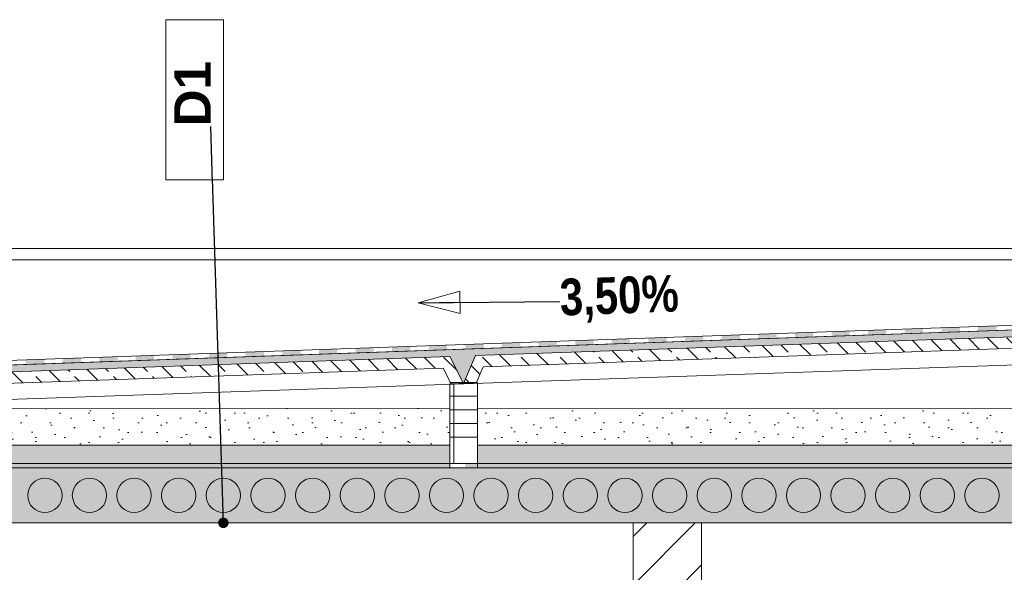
# Model space of a CAD drawing. Header units: centimetres. Extents: x 5703 to 19022, y -2164 to 612.
# Tile 47 of 49: x 17851 to 18282, y -413 to -171. Entities that reach past the tile are written whole.
import ezdxf

# ---------------------------------------------------------------- set-up
doc = ezdxf.new("R2010")
doc.units = ezdxf.units.CM
doc.header["$MEASUREMENT"] = 0
doc.set_wipeout_variables(frame=1)
for name, color, linetype in [('499-Wymiary i opisy', 7, 'Continuous'), ('810-Ogólne', 7, 'Continuous'), ('830-Teksty Etykiety', 7, 'Continuous'), ('____PRZEKRÓJ_KRESKI', 7, 'Continuous'), ('MF_AREA_BLOCK', 7, 'Continuous'), ('MF_KRESKOWANIE', 7, 'Continuous'), ('MF_OKNA', 7, 'Continuous'), ('MF_SCIANY_KONSTR', 7, 'Continuous'), ('MF_WIDOK', 7, 'Continuous'), ('MF_WYM_DUŻE', 7, 'Continuous')]:
    doc.layers.add(name, color=color, linetype=linetype)
doc.styles.add('GENERATED_STYLE_3', font='arial.ttf')
doc.styles.add('GENERATED_STYLE_5', font='arialbd.ttf')
doc.styles.add('GENERATED_STYLE_9', font='ARIALNB.TTF')
doc.dimstyles.new('GENERATED_STYLE__1', dxfattribs={"dimtxt": 12, "dimasz": 6.08, "dimexe": 0.18, "dimexo": 0.0625, "dimgap": 0.09, "dimtad": 1, "dimdec": 0, "dimzin": 0, "dimdsep": 46, "dimtxsty": 'GENERATED_STYLE_3', "dimblk": 'ARROWHEAD_2', "dimblk1": 'ARROWHEAD_2', "dimblk2": 'ARROWHEAD_2', "dimcen": 0.09, "dimse1": 1, "dimse2": 1, "dimclrd": 7, "dimclre": 7, "dimclrt": 7, "dimadec": 0, "dimazin": 0, "dimtfac": 1, "dimtdec": 4, "dimtmove": 0, "dimatfit": 3, "dimfxl": 1, "dimtolj": 1, "dimtzin": 0, "dimarcsym": 0})
doc.dimstyles.new('GENERATED_STYLE__4', dxfattribs={"dimtxt": 0.18, "dimasz": 9.12, "dimexe": 0.18, "dimexo": 0.0625, "dimgap": 0.09, "dimtad": 0, "dimtih": 1, "dimtoh": 1, "dimdec": 4, "dimzin": 0, "dimdsep": 46, "dimcen": 0.09, "dimadec": 0, "dimazin": 0, "dimtfac": 1, "dimtdec": 4, "dimtmove": 0, "dimatfit": 3, "dimldrblk": 'ARROWHEAD_11', "dimfxl": 1, "dimtolj": 1, "dimtzin": 0, "dimarcsym": 0})
doc.dimstyles.new('GENERATED_STYLE__5', dxfattribs={"dimtxt": 0.18, "dimasz": 18.24, "dimexe": 0.18, "dimexo": 0.0625, "dimgap": 0.09, "dimtad": 0, "dimtih": 1, "dimtoh": 1, "dimdec": 4, "dimzin": 0, "dimdsep": 46, "dimcen": 0.09, "dimadec": 0, "dimazin": 0, "dimtfac": 1, "dimtdec": 4, "dimtmove": 0, "dimatfit": 3, "dimldrblk": 'ARROWHEAD_4', "dimfxl": 1, "dimtolj": 1, "dimtzin": 0, "dimarcsym": 0})
pattern_1 = [(45, (-4821233.928, -1041.357), (-6.36396103, 6.36396103), [0, -6, 0, -9]), (110, (-4821213.928, -1041.357), (8.457233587, 3.07818129), [0, -4.4, 0, -7.6])]
pattern_2 = [(315, (-4821233.928, -1061.357), (8.485281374, 8.485281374), []), (315, (-4821229.686, -1057.115), (8.485281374, 8.485281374), [9, -3])]
pattern_3 = [(90, (-4821233.9283, -1061.3574), (-5.1961524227, 0), [3, -6]), (90, (-4821236.5264, -1056.8574), (-5.1961524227, 0), [3, -6]), (150, (-4821233.9283, -1058.3574), (2.5980762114, 4.5), [3, -6]), (150, (-4821239.1245, -1058.3574), (2.5980762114, 4.5), [3, -6]), (210, (-4821233.9283, -1061.3574), (-2.5980762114, 4.5), [3, -6]), (210, (-4821239.1245, -1061.3574), (-2.5980762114, 4.5), [3, -6])]

# ---------------------------------------------------------------- blocks, each defined once
blk = doc.blocks.new('*D14', base_point=(-4821233.93, -1061.36))
at = {"layer": 'MF_WYM_DUŻE', "color": 7, "linetype": 'Continuous', "lineweight": 15, "transparency": 16777216}
for p, q in [((18875.69, -273.67), (18867.69, -269.05)), ((18867.69, -1106.05), (18875.69, -1110.67))]:
    blk.add_line(p, q, dxfattribs=at)
at = {"layer": 'MF_WYM_DUŻE', "color": 7, "linetype": 'Continuous', "lineweight": 13, "transparency": 16777216}
for p, q in [((18871.69, -271.36), (18871.69, -267.45)), ((18877.69, -271.36), (18865.69, -271.36)), ((18871.69, -1108.36), (18871.69, -271.36)), ((18877.69, -1108.36), (18865.69, -1108.36)), ((18871.69, -1112.27), (18871.69, -1108.36))]:
    blk.add_line(p, q, dxfattribs=at)
at = {"layer": 'MF_WYM_DUŻE', "color": 7, "lineweight": 13, "transparency": 16777216, "insert": (18869.29, -703.52), "char_height": 12, "attachment_point": 7, "rotation": 90, "style": 'GENERATED_STYLE_3'}
blk.add_mtext('\\A1;{\\pql;\\fArial|b0|i0|c238|p38;837}', dxfattribs=at)
blk = doc.blocks.new('ARROWHEAD_2')
at = {"color": 0, "linetype": 'Continuous', "lineweight": 0}
for p, q in [((0, 0), (-1, 0)), ((-0.378, -0.655), (0.378, 0.655))]:
    blk.add_line(p, q, dxfattribs=at)
blk = doc.blocks.new('*D20', base_point=(-4821233.93, -1061.36))
at = {"layer": 'MF_WYM_DUŻE', "color": 7, "linetype": 'Continuous', "lineweight": 15, "transparency": 16777216}
for p, q in [((18855.67, -273.67), (18847.67, -269.05)), ((18847.67, -419.05), (18855.67, -423.67))]:
    blk.add_line(p, q, dxfattribs=at)
at = {"layer": 'MF_WYM_DUŻE', "color": 7, "linetype": 'Continuous', "lineweight": 13, "transparency": 16777216}
for p, q in [((18851.67, -271.36), (18851.67, -267.45)), ((18857.67, -271.36), (18845.67, -271.36)), ((18851.67, -421.36), (18851.67, -271.36)), ((18857.67, -421.36), (18845.67, -421.36))]:
    blk.add_line(p, q, dxfattribs=at)
at = {"layer": 'MF_WYM_DUŻE', "color": 7, "lineweight": 13, "transparency": 16777216, "insert": (18849.27, -360.02), "char_height": 12, "attachment_point": 7, "rotation": 90, "style": 'GENERATED_STYLE_3'}
blk.add_mtext('\\A1;{\\pql;\\fArial|b0|i0|c238|p38;150}', dxfattribs=at)
blk = doc.blocks.new('*X27', base_point=(-4821233.93, -1061.36))
at = {"layer": '810-Ogólne', "linetype": 'Continuous', "lineweight": 0, "true_color": 0x000000}
for points in [[(17854.1, -367.36), (17862.1, -367.36), (17862.1, -365.36), (17854.1, -365.36)], [(17870.1, -367.36), (17878.1, -367.36), (17878.1, -365.36), (17870.1, -365.36)], [(17886.1, -367.36), (17894.1, -367.36), (17894.1, -365.36), (17886.1, -365.36)], [(17902.1, -367.36), (17910.1, -367.36), (17910.1, -365.36), (17902.1, -365.36)], [(17918.1, -367.36), (17926.1, -367.36), (17926.1, -365.36), (17918.1, -365.36)], [(17934.1, -367.36), (17942.1, -367.36), (17942.1, -365.36), (17934.1, -365.36)], [(17950.1, -367.36), (17958.1, -367.36), (17958.1, -365.36), (17950.1, -365.36)], [(17966.1, -367.36), (17974.1, -367.36), (17974.1, -365.36), (17966.1, -365.36)], [(17982.1, -367.36), (17990.1, -367.36), (17990.1, -365.36), (17982.1, -365.36)], [(17998.1, -367.36), (18006.1, -367.36), (18006.1, -365.36), (17998.1, -365.36)], [(18014.1, -367.36), (18022.1, -367.36), (18022.1, -365.36), (18014.1, -365.36)], [(18030.1, -367.36), (18038.1, -367.36), (18038.1, -365.36), (18030.1, -365.36)], [(18046.1, -367.36), (18054.1, -367.36), (18054.1, -365.36), (18046.1, -365.36)], [(18062.1, -367.36), (18070.1, -367.36), (18070.1, -365.36), (18062.1, -365.36)], [(18078.1, -367.36), (18086.1, -367.36), (18086.1, -365.36), (18078.1, -365.36)], [(18094.1, -367.36), (18102.1, -367.36), (18102.1, -365.36), (18094.1, -365.36)], [(18110.1, -367.36), (18118.1, -367.36), (18118.1, -365.36), (18110.1, -365.36)], [(18126.1, -367.36), (18134.1, -367.36), (18134.1, -365.36), (18126.1, -365.36)], [(18142.1, -367.36), (18150.1, -367.36), (18150.1, -365.36), (18142.1, -365.36)], [(18158.1, -367.36), (18166.1, -367.36), (18166.1, -365.36), (18158.1, -365.36)], [(18174.1, -367.36), (18182.1, -367.36), (18182.1, -365.36), (18174.1, -365.36)], [(18190.1, -367.36), (18198.1, -367.36), (18198.1, -365.36), (18190.1, -365.36)], [(18206.1, -367.36), (18214.1, -367.36), (18214.1, -365.36), (18206.1, -365.36)], [(18222.1, -367.36), (18230.1, -367.36), (18230.1, -365.36), (18222.1, -365.36)], [(18238.1, -367.36), (18246.1, -367.36), (18246.1, -365.36), (18238.1, -365.36)], [(18254.1, -367.36), (18262.1, -367.36), (18262.1, -365.36), (18254.1, -365.36)], [(18270.1, -367.36), (18278.1, -367.36), (18278.1, -365.36), (18270.1, -365.36)]]:
    blk.add_hatch(color=18, dxfattribs=at).paths.add_polyline_path(points)
blk = doc.blocks.new('*X29', base_point=(-4821233.93, -1061.36))
at = {"layer": '810-Ogólne', "linetype": 'Continuous', "lineweight": 0, "true_color": 0x000000}
for points in [[(18278.1, -305.25), (18270.1, -305.53), (18270.1, -307.53), (18278.1, -307.25)], [(18150.1, -309.73), (18142.1, -310.01), (18142.1, -312.01), (18150.1, -311.73)], [(18166.1, -309.17), (18158.1, -309.45), (18158.1, -311.45), (18166.1, -311.17)], [(18182.1, -308.61), (18174.1, -308.89), (18174.1, -310.89), (18182.1, -310.61)], [(18190.1, -308.37), (18198.1, -308.37), (18198.1, -308.05), (18190.1, -308.33)], [(18198.1, -308.37), (18190.1, -308.37), (18190.1, -310.33), (18198.1, -310.05)], [(18206.1, -308.37), (18214.1, -308.37), (18214.1, -307.49), (18206.1, -307.77)], [(18214.1, -308.37), (18206.1, -308.37), (18206.1, -309.77), (18214.1, -309.49)], [(18222.1, -308.37), (18230.1, -308.37), (18230.1, -306.93), (18222.1, -307.21)], [(18230.1, -308.37), (18222.1, -308.37), (18222.1, -309.21), (18230.1, -308.93)], [(18238.1, -308.37), (18246.1, -308.37), (18246.1, -306.37), (18238.1, -306.65)], [(18246.1, -308.37), (18238.1, -308.37), (18238.1, -308.65), (18246.1, -308.37)], [(18262.1, -305.81), (18254.1, -306.09), (18254.1, -308.09), (18262.1, -307.81)], [(18038.1, -313.65), (18030.1, -313.93), (18030.1, -315.93), (18038.1, -315.65)], [(18054.1, -313.09), (18046.1, -313.37), (18046.1, -315.37), (18054.1, -315.09)], [(18070.1, -312.53), (18062.1, -312.81), (18062.1, -314.81), (18070.1, -314.53)], [(18086.1, -311.97), (18078.1, -312.25), (18078.1, -314.25), (18086.1, -313.97)], [(18102.1, -311.41), (18094.1, -311.69), (18094.1, -313.69), (18102.1, -313.41)], [(18118.1, -310.85), (18110.1, -311.13), (18110.1, -313.13), (18118.1, -312.85)], [(18134.1, -310.29), (18126.1, -310.57), (18126.1, -312.57), (18134.1, -312.29)], [(17910.1, -318.13), (17902.1, -318.41), (17902.1, -320.41), (17910.1, -320.13)], [(17926.1, -317.57), (17918.1, -317.85), (17918.1, -319.85), (17926.1, -319.57)], [(17942.1, -317.01), (17934.1, -317.29), (17934.1, -319.29), (17942.1, -319.01)], [(17958.1, -316.45), (17950.1, -316.73), (17950.1, -318.73), (17958.1, -318.45)], [(17966.1, -316.38), (17974.1, -316.38), (17974.1, -315.89), (17966.1, -316.17)], [(17974.1, -316.38), (17966.1, -316.38), (17966.1, -318.17), (17974.1, -317.89)], [(17982.1, -316.38), (17990.1, -316.38), (17990.1, -315.33), (17982.1, -315.61)], [(17990.1, -316.38), (17982.1, -316.38), (17982.1, -317.61), (17990.1, -317.33)], [(17998.1, -316.38), (18006.1, -316.38), (18006.1, -314.77), (17998.1, -315.05)], [(18006.1, -316.38), (17998.1, -316.38), (17998.1, -317.05), (18006.1, -316.77)], [(18014.1, -314.49), (18014.1, -316.38), (18017.42, -316.38), (18022.1, -316.21), (18022.1, -314.21)], [(18014.1, -316.49), (18017.42, -316.38), (18014.1, -316.38)], [(17862.1, -319.81), (17854.1, -320.09), (17854.1, -322.09), (17862.1, -321.81)], [(17878.1, -319.25), (17870.1, -319.53), (17870.1, -321.53), (17878.1, -321.25)], [(17894.1, -318.69), (17886.1, -318.97), (17886.1, -320.97), (17894.1, -320.69)]]:
    blk.add_hatch(color=18, dxfattribs=at).paths.add_polyline_path(points)
blk = doc.blocks.new('*D102', base_point=(-4821233.93, -1061.36))
at = {"layer": 'MF_WYM_DUŻE', "color": 7, "linetype": 'Continuous', "lineweight": 13, "transparency": 16777216}
for p, q in [((18544.08, -391.36), (18532.08, -391.36)), ((18538.08, -711.36), (18538.08, -391.36)), ((18544.08, -711.36), (18532.08, -711.36))]:
    blk.add_line(p, q, dxfattribs=at)
at = {"layer": 'MF_WYM_DUŻE', "color": 7, "linetype": 'Continuous', "lineweight": 15, "transparency": 16777216}
for p, q in [((18534.08, -389.05), (18542.08, -393.67)), ((18534.08, -709.05), (18542.08, -713.67))]:
    blk.add_line(p, q, dxfattribs=at)
at = {"layer": 'MF_WYM_DUŻE', "color": 7, "lineweight": 13, "transparency": 16777216, "insert": (18535.68, -565.02), "char_height": 12, "attachment_point": 7, "rotation": 90, "style": 'GENERATED_STYLE_3'}
blk.add_mtext('\\A1;{\\pql;\\fArial|b0|i0|c238|p38;320}', dxfattribs=at)
blk = doc.blocks.new('*D103', base_point=(-4821233.93, -1061.36))
at = {"layer": 'MF_WYM_DUŻE', "color": 7, "linetype": 'Continuous', "lineweight": 15, "transparency": 16777216}
for p, q in [((18534.08, -365.05), (18542.08, -369.67)), ((18534.08, -389.05), (18542.08, -393.67))]:
    blk.add_line(p, q, dxfattribs=at)
at = {"layer": 'MF_WYM_DUŻE', "color": 7, "linetype": 'Continuous', "lineweight": 13, "transparency": 16777216}
for p, q in [((18544.08, -367.36), (18532.08, -367.36)), ((18538.08, -391.36), (18538.08, -367.36)), ((18544.08, -391.36), (18532.08, -391.36))]:
    blk.add_line(p, q, dxfattribs=at)
at = {"layer": 'MF_WYM_DUŻE', "color": 7, "lineweight": 13, "transparency": 16777216, "char_height": 12, "attachment_point": 7, "rotation": 90, "style": 'GENERATED_STYLE_3'}
for s, insert in [('\\A1;{\\pql;\\fArial|b0|i0|c238|p38;10}', (18521.88, -371.47)), ('\\A1;{\\pql;\\fArial|b0|i0|c238|p38;24}', (18535.68, -388.47))]:
    blk.add_mtext(s, dxfattribs=dict(at, insert=insert))
blk = doc.blocks.new('*D104', base_point=(-4821233.93, -1061.36))
at = {"layer": 'MF_WYM_DUŻE', "color": 7, "linetype": 'Continuous', "lineweight": 15, "transparency": 16777216}
for p, q in [((18534.08, -355.05), (18542.08, -359.67)), ((18534.08, -365.05), (18542.08, -369.67))]:
    blk.add_line(p, q, dxfattribs=at)
at = {"layer": 'MF_WYM_DUŻE', "color": 7, "linetype": 'Continuous', "lineweight": 13, "transparency": 16777216}
for p, q in [((18544.08, -357.36), (18532.08, -357.36)), ((18538.08, -367.36), (18538.08, -357.36)), ((18544.08, -367.36), (18532.08, -367.36))]:
    blk.add_line(p, q, dxfattribs=at)
blk = doc.blocks.new('*D105', base_point=(-4821233.93, -1061.36))
at = {"layer": 'MF_WYM_DUŻE', "color": 7, "linetype": 'Continuous', "lineweight": 15, "transparency": 16777216}
for p, q in [((18534.08, -339.05), (18542.08, -343.67)), ((18534.08, -355.05), (18542.08, -359.67))]:
    blk.add_line(p, q, dxfattribs=at)
at = {"layer": 'MF_WYM_DUŻE', "color": 7, "linetype": 'Continuous', "lineweight": 13, "transparency": 16777216}
for p, q in [((18544.08, -341.36), (18532.08, -341.36)), ((18538.08, -357.36), (18538.08, -341.36)), ((18544.08, -357.36), (18532.08, -357.36))]:
    blk.add_line(p, q, dxfattribs=at)
blk = doc.blocks.new('*D106', base_point=(-4821233.93, -1061.36))
at = {"layer": 'MF_WYM_DUŻE', "color": 7, "linetype": 'Continuous', "lineweight": 13, "transparency": 16777216}
for p, q in [((18544.08, -270.76), (18532.08, -270.76)), ((18538.08, -270.76), (18538.08, -266.85)), ((18538.08, -341.36), (18538.08, -270.76)), ((18544.08, -341.36), (18532.08, -341.36))]:
    blk.add_line(p, q, dxfattribs=at)
at = {"layer": 'MF_WYM_DUŻE', "color": 7, "linetype": 'Continuous', "lineweight": 15, "transparency": 16777216}
for p, q in [((18542.08, -273.07), (18534.08, -268.45)), ((18534.08, -339.05), (18542.08, -343.67))]:
    blk.add_line(p, q, dxfattribs=at)
at = {"layer": 'MF_WYM_DUŻE', "color": 7, "lineweight": 13, "transparency": 16777216, "char_height": 12, "attachment_point": 7, "rotation": 90, "style": 'GENERATED_STYLE_3'}
for s, insert in [('\\A1;{\\pql;\\fArial|b0|i0|c238|p38;71}', (18535.68, -306.06)), ('\\A1;{\\pql;\\fArial|b0|i0|c238|p38;16}', (18535.68, -339.05))]:
    blk.add_mtext(s, dxfattribs=dict(at, insert=insert))
blk = doc.blocks.new('*D118', base_point=(-4821233.93, -1061.36))
at = {"layer": 'MF_WYM_DUŻE', "color": 7, "linetype": 'Continuous', "lineweight": 13, "transparency": 16777216}
for p, q in [((18574.08, -391.36), (18562.08, -391.36)), ((18568.08, -421.36), (18568.08, -391.36)), ((18574.08, -421.36), (18562.08, -421.36))]:
    blk.add_line(p, q, dxfattribs=at)
at = {"layer": 'MF_WYM_DUŻE', "color": 7, "linetype": 'Continuous', "lineweight": 15, "transparency": 16777216}
for p, q in [((18564.08, -389.05), (18572.08, -393.67)), ((18564.08, -419.05), (18572.08, -423.67))]:
    blk.add_line(p, q, dxfattribs=at)
at = {"layer": 'MF_WYM_DUŻE', "color": 7, "lineweight": 13, "transparency": 16777216, "insert": (18565.68, -415.46), "char_height": 12, "attachment_point": 7, "rotation": 90, "style": 'GENERATED_STYLE_3'}
blk.add_mtext('\\A1;{\\pql;\\fArial|b0|i0|c238|p38;30}', dxfattribs=at)
blk = doc.blocks.new('*D119', base_point=(-4821233.93, -1061.36))
at = {"layer": 'MF_WYM_DUŻE', "color": 7, "linetype": 'Continuous', "lineweight": 15, "transparency": 16777216}
for p, q in [((18564.08, -365.05), (18572.08, -369.67)), ((18564.08, -389.05), (18572.08, -393.67))]:
    blk.add_line(p, q, dxfattribs=at)
at = {"layer": 'MF_WYM_DUŻE', "color": 7, "linetype": 'Continuous', "lineweight": 13, "transparency": 16777216}
for p, q in [((18574.08, -367.36), (18562.08, -367.36)), ((18568.08, -391.36), (18568.08, -367.36)), ((18574.08, -391.36), (18562.08, -391.36))]:
    blk.add_line(p, q, dxfattribs=at)
at = {"layer": 'MF_WYM_DUŻE', "color": 7, "lineweight": 13, "transparency": 16777216, "char_height": 12, "attachment_point": 7, "rotation": 90, "style": 'GENERATED_STYLE_3'}
for s, insert in [('\\A1;{\\pql;\\fArial|b0|i0|c238|p38;10}', (18551.88, -371.47)), ('\\A1;{\\pql;\\fArial|b0|i0|c238|p38;24}', (18565.68, -388.47))]:
    blk.add_mtext(s, dxfattribs=dict(at, insert=insert))
blk = doc.blocks.new('*D120', base_point=(-4821233.93, -1061.36))
at = {"layer": 'MF_WYM_DUŻE', "color": 7, "linetype": 'Continuous', "lineweight": 15, "transparency": 16777216}
for p, q in [((18564.08, -355.05), (18572.08, -359.67)), ((18564.08, -365.05), (18572.08, -369.67))]:
    blk.add_line(p, q, dxfattribs=at)
at = {"layer": 'MF_WYM_DUŻE', "color": 7, "linetype": 'Continuous', "lineweight": 13, "transparency": 16777216}
for p, q in [((18574.08, -357.36), (18562.08, -357.36)), ((18568.08, -367.36), (18568.08, -357.36)), ((18574.08, -367.36), (18562.08, -367.36))]:
    blk.add_line(p, q, dxfattribs=at)
blk = doc.blocks.new('*D121', base_point=(-4821233.93, -1061.36))
at = {"layer": 'MF_WYM_DUŻE', "color": 7, "linetype": 'Continuous', "lineweight": 15, "transparency": 16777216}
for p, q in [((18564.08, -339.05), (18572.08, -343.67)), ((18564.08, -355.05), (18572.08, -359.67))]:
    blk.add_line(p, q, dxfattribs=at)
at = {"layer": 'MF_WYM_DUŻE', "color": 7, "linetype": 'Continuous', "lineweight": 13, "transparency": 16777216}
for p, q in [((18574.08, -341.36), (18562.08, -341.36)), ((18568.08, -357.36), (18568.08, -341.36)), ((18574.08, -357.36), (18562.08, -357.36))]:
    blk.add_line(p, q, dxfattribs=at)
blk = doc.blocks.new('*D122', base_point=(-4821233.93, -1061.36))
at = {"layer": 'MF_WYM_DUŻE', "color": 7, "linetype": 'Continuous', "lineweight": 13, "transparency": 16777216}
for p, q in [((18574.08, -270.76), (18562.08, -270.76)), ((18568.08, -270.76), (18568.08, -266.85)), ((18568.08, -341.36), (18568.08, -270.76)), ((18574.08, -341.36), (18562.08, -341.36))]:
    blk.add_line(p, q, dxfattribs=at)
at = {"layer": 'MF_WYM_DUŻE', "color": 7, "linetype": 'Continuous', "lineweight": 15, "transparency": 16777216}
for p, q in [((18572.08, -273.07), (18564.08, -268.45)), ((18564.08, -339.05), (18572.08, -343.67))]:
    blk.add_line(p, q, dxfattribs=at)
at = {"layer": 'MF_WYM_DUŻE', "color": 7, "lineweight": 13, "transparency": 16777216, "char_height": 12, "attachment_point": 7, "rotation": 90, "style": 'GENERATED_STYLE_3'}
for s, insert in [('\\A1;{\\pql;\\fArial|b0|i0|c238|p38;71}', (18565.68, -306.06)), ('\\A1;{\\pql;\\fArial|b0|i0|c238|p38;16}', (18565.68, -339.05))]:
    blk.add_mtext(s, dxfattribs=dict(at, insert=insert))
blk = doc.blocks.new('ARROWHEAD_11')
at = {"color": 0, "linetype": 'Continuous', "lineweight": 0}
blk.add_line((0, 0), (-1, 0), dxfattribs=at)
at = {"color": 0, "linetype": 'Continuous', "lineweight": 0, "const_width": 0.25, "flags": 128}
blk.add_lwpolyline([(-0.125, 0, 1), (0.125, 0, 1)], format="xyb", close=True, dxfattribs=at)
blk = doc.blocks.new('ARROWHEAD_4')
at = {"color": 0, "linetype": 'Continuous', "lineweight": 0}
blk.add_line((0, 0), (-1, 0), dxfattribs=at)
at = {"color": 0, "linetype": 'Continuous', "lineweight": 0, "flags": 128}
blk.add_lwpolyline([(-1, 0.2679), (0, 0), (-1, -0.2679)], close=True, dxfattribs=at)

msp = doc.modelspace()

# ---------------------------------------------------------------- hatches: boundary and pattern name
at = {"layer": '810-Ogólne', "linetype": 'Continuous', "lineweight": 13}
h = msp.add_hatch(dxfattribs=at)
h.set_pattern_fill('CUT_STONE_0002', color=5, style=0, pattern_type=2)
h.set_pattern_definition(pattern_1)
h.paths.add_polyline_path([(17598.15, -341.57), (17598.15, -357.36), (18039.34, -357.36), (18039.34, -341.36)])
h = msp.add_hatch(dxfattribs=at)
h.set_pattern_fill('CUT_STONE_0002', color=5, style=0, pattern_type=2)
h.set_pattern_definition(pattern_1)
h.paths.add_polyline_path([(18051.34, -341.52), (18051.34, -357.36), (18380.83, -357.36), (18380.83, -341.36)])
at = {"layer": 'MF_KRESKOWANIE', "linetype": 'Continuous', "lineweight": 13}
h = msp.add_hatch(dxfattribs=at)
h.set_pattern_fill('BETON_0002', style=0, pattern_type=2)
h.set_pattern_definition([(45, (-4821233.928, -1061.357), (-7.071067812, 7.071067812), [7.5, -2.5]), (45, (-4821233.928, -1054.286), (-7.071067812, 7.071067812), [7.5, -2.5])])
h.paths.add_polyline_path([(18732.36, -306.36), (18732.36, -291.35), (17586.14, -331.46), (17585.91, -346.48), (17599.48, -346.01), (17603.26, -333.87), (18039.35, -318.6), (18045.34, -330.4), (18050.49, -318.21), (18381.73, -306.62), (18386.73, -318.45), (18391.88, -306.27), (18727.36, -294.52)])
h = msp.add_hatch(dxfattribs=at)
h.set_pattern_fill('BETON_ZBROJONY_0002', style=0, pattern_type=2)
h.set_pattern_definition(pattern_2)
h.paths.add_polyline_path([(18386.73, -318.45), (18381.73, -306.62), (18050.49, -318.21), (18045.34, -330.4), (18050.82, -330.21), (18053.82, -323.09), (18378.47, -311.74), (18381.38, -318.64)])
h = msp.add_hatch(dxfattribs=at)
h.set_pattern_fill('BETON_ZBROJONY_0002', style=0, pattern_type=2)
h.set_pattern_definition(pattern_2)
h.paths.add_polyline_path([(17599.11, -346.02), (17603.26, -333.87), (18039.35, -318.6), (18045.34, -330.4), (18039.86, -330.59), (18036.37, -323.71), (17606.88, -338.74), (17604.46, -345.83)])
h = msp.add_hatch(dxfattribs=at)
h.set_pattern_fill('PLANK_FLOOR_PIONOWO_0002', style=0, pattern_type=2)
h.set_pattern_definition([(90, (-4821233.928, -1061.357), (-25, 0), [])])
h.paths.add_polyline_path([(18051.34, -365.36), (18039.34, -365.36), (18039.34, -330.61), (18051.34, -330.19)])
h = msp.add_hatch(dxfattribs=at)
h.set_pattern_fill('HEXAGONAL_0002', style=0, pattern_type=2)
h.set_pattern_definition(pattern_3)
h.paths.add_polyline_path([(17609.91, -367.36), (17609.91, -357.36), (18039.34, -357.36), (18039.34, -367.36)])
h = msp.add_hatch(dxfattribs=at)
h.set_pattern_fill('HEXAGONAL_0002', style=0, pattern_type=2)
h.set_pattern_definition(pattern_3)
h.paths.add_polyline_path([(18051.34, -367.36), (18051.34, -357.36), (18380.83, -357.36), (18380.83, -367.36)])
at = {"layer": 'MF_KRESKOWANIE', "linetype": 'Continuous', "lineweight": 0, "true_color": 0x000000}
msp.add_hatch(color=18, dxfattribs=at).paths.add_polyline_path([(16953.36, -367.36), (18722.36, -367.36), (18722.36, -391.36), (16953.36, -391.36)])
at = {"layer": 'MF_KRESKOWANIE', "linetype": 'Continuous', "lineweight": 13, "true_color": 0x6a6a6a}
h = msp.add_hatch(dxfattribs=at)
h.set_pattern_fill('BLOCZKI_CERAMICZNE_0002', color=251, style=0, pattern_type=2)
h.set_pattern_definition([(45, (-4821233.928, -1061.357), (-10.60660172, 10.60660172), [])])
h.paths.add_polyline_path([(18119.36, -391.36), (18149.36, -391.36), (18149.36, -421.36), (18119.36, -421.36)])

# ---------------------------------------------------------------- linework, layer by layer
at = {"layer": '810-Ogólne', "color": 7, "linetype": 'Continuous', "lineweight": 13}
for p, q in [((17586.14, -329.47), (18732.29, -289.35)), ((18732.36, -291.35), (17586.21, -331.47)), ((18732.36, -365.36), (16943.36, -365.36)), ((16943.36, -367.36), (18732.36, -367.36))]:
    msp.add_line(p, q, dxfattribs=at)
at = {"layer": '810-Ogólne', "color": 5, "linetype": 'Continuous', "lineweight": 13, "flags": 128}
for points in [[(17598.15, -341.57), (17598.15, -357.36), (18039.34, -357.36), (18039.34, -341.36)], [(18051.34, -341.52), (18051.34, -357.36), (18380.83, -357.36), (18380.83, -341.36)]]:
    msp.add_lwpolyline(points, close=True, dxfattribs=at)
at = {"layer": '____PRZEKRÓJ_KRESKI', "color": 7, "linetype": 'Continuous', "lineweight": 13}
for p, q in [((17251.36, -271.36), (18424.36, -271.36)), ((17251.36, -276.36), (18424.36, -276.36))]:
    msp.add_line(p, q, dxfattribs=at)
at = {"layer": 'MF_AREA_BLOCK', "color": 7, "linetype": 'Continuous', "lineweight": 13}
msp.add_line((18119.36, -391.36), (18119.36, -711.36), dxfattribs=at)
at = {"layer": 'MF_KRESKOWANIE', "color": 7, "linetype": 'Continuous', "lineweight": 13, "flags": 128}
for points in [[(18732.36, -306.36), (18732.36, -291.35), (17586.14, -331.46), (17585.91, -346.48), (17599.48, -346.01), (17603.26, -333.87), (18039.35, -318.6), (18045.34, -330.4), (18050.49, -318.21), (18381.73, -306.62), (18386.73, -318.45), (18391.88, -306.27), (18727.36, -294.52)], [(18386.73, -318.45), (18381.73, -306.62), (18050.49, -318.21), (18045.34, -330.4), (18050.82, -330.21), (18053.82, -323.09), (18378.47, -311.74), (18381.38, -318.64)], [(17599.11, -346.02), (17603.26, -333.87), (18039.35, -318.6), (18045.34, -330.4), (18039.86, -330.59), (18036.37, -323.71), (17606.88, -338.74), (17604.46, -345.83)], [(18051.34, -365.36), (18039.34, -365.36), (18039.34, -330.61), (18051.34, -330.19)], [(17609.91, -367.36), (17609.91, -357.36), (18039.34, -357.36), (18039.34, -367.36)], [(18051.34, -367.36), (18051.34, -357.36), (18380.83, -357.36), (18380.83, -367.36)], [(16953.36, -367.36), (18722.36, -367.36), (18722.36, -391.36), (16953.36, -391.36)], [(18119.36, -391.36), (18149.36, -391.36), (18149.36, -421.36), (18119.36, -421.36)]]:
    msp.add_lwpolyline(points, close=True, dxfattribs=at)
at = {"layer": 'MF_OKNA', "color": 7, "linetype": 'Continuous', "lineweight": 13}
for p, q in [((17609.91, -345.64), (18732.36, -306.78)), ((18051.34, -330.19), (18051.34, -353.76))]:
    msp.add_line(p, q, dxfattribs=at)
at = {"layer": 'MF_SCIANY_KONSTR', "color": 7, "linetype": 'Continuous', "lineweight": 13}
msp.add_line((16953.36, -367.36), (18722.36, -367.36), dxfattribs=at)
at = {"layer": 'MF_WIDOK', "color": 7, "linetype": 'Continuous', "lineweight": 13}
for p, q in [((18051.34, -329.92), (18039.34, -329.92)), ((18051.34, -335.92), (18039.34, -335.92)), ((18051.34, -335.93), (18039.34, -335.93)), ((18051.34, -341.92), (18039.34, -341.92)), ((18051.34, -341.93), (18039.34, -341.93)), ((18051.34, -347.93), (18039.34, -347.93)), ((18051.34, -353.92), (18039.34, -353.92)), ((18051.34, -353.93), (18039.34, -353.93))]:
    msp.add_line(p, q, dxfattribs=at)
for centre in [(17862.36, -379.36), (17881.86, -379.36), (17901.36, -379.36), (17920.86, -379.36), (17940.36, -379.36), (17959.86, -379.36), (17979.36, -379.36), (17998.86, -379.36), (18018.36, -379.36), (18037.86, -379.36), (18057.36, -379.36), (18076.86, -379.36), (18096.36, -379.36), (18115.86, -379.36), (18135.36, -379.36), (18154.86, -379.36), (18174.36, -379.36), (18193.86, -379.36), (18213.36, -379.36), (18232.86, -379.36), (18252.36, -379.36), (18271.86, -379.36)]:
    msp.add_circle(centre, 7.5, dxfattribs=at)

# ---------------------------------------------------------------- block references
at = {"layer": '810-Ogólne', "color": 7, "linetype": 'Continuous', "lineweight": 13}
for name in ['*X29', '*X27']:
    msp.add_blockref(name, (-4821233.93, -1061.36), dxfattribs=at)

# ---------------------------------------------------------------- texts
at = {"layer": '499-Wymiary i opisy', "color": 7, "linetype": 'Continuous', "lineweight": 13, "insert": (18087.43, -294.51), "char_height": 16, "attachment_point": 4, "rotation": 2.0045, "style": 'GENERATED_STYLE_9'}
msp.add_mtext('\\A1;{\\pql;\\fArial Narrow|b1|i0|c238|p34;3,50%}', dxfattribs=at)

# ---------------------------------------------------------------- dimensions: what is measured, and where the dimension line sits
at = {"layer": 'MF_WYM_DUŻE', "color": 7, "linetype": 'Continuous', "lineweight": 13}
for base, p1, p2, picture, middle in [((18871.69, -271.36), (19022.36, -1108.36), (16895.36, -271.36), '*D14', (18863.29, -689.79)), ((18851.67, -271.36), (16898.36, -421.36), (16895.36, -271.36), '*D20', (18843.27, -346.29)), ((18538.08, -270.76), (17217.43, -341.36), (16951.26, -270.76), '*D106', (18529.68, -296.91)), ((18568.08, -270.76), (17217.43, -341.36), (16951.26, -270.76), '*D122', (18559.68, -296.91)), ((18538.08, -341.36), (16955.36, -357.36), (17217.43, -341.36), '*D105', (18529.68, -329.9)), ((18568.08, -341.36), (16955.36, -357.36), (17217.43, -341.36), '*D121', (18559.68, -329.9)), ((18538.08, -367.36), (16953.36, -391.36), (16953.36, -367.36), '*D103', (18529.68, -379.32)), ((18568.08, -367.36), (16953.36, -391.36), (16953.36, -367.36), '*D119', (18559.68, -379.32)), ((18538.08, -357.36), (16953.36, -367.36), (16955.36, -357.36), '*D104', (18515.88, -362.32)), ((18568.08, -357.36), (16953.36, -367.36), (16955.36, -357.36), '*D120', (18545.88, -362.32)), ((18538.08, -391.36), (16953.36, -711.36), (16953.36, -391.36), '*D102', (18529.68, -551.29)), ((18568.08, -391.36), (16953.36, -421.36), (16953.36, -391.36), '*D118', (18559.68, -406.32))]:
    dim = msp.add_linear_dim(base=base, p1=p1, p2=p2, angle=90, dimstyle='GENERATED_STYLE__1', dxfattribs=at)
    dim.commit()
    dim.dimension.update_dxf_attribs({"geometry": picture, "text_midpoint": middle, "dimtype": 160, "text_rotation": 90})

# ---------------------------------------------------------------- leaders
at = {"layer": '499-Wymiary i opisy', "color": 7, "linetype": 'Continuous', "lineweight": 13, "annotation_type": 0, "has_hookline": 1, "hookline_direction": 0, "text_width": 50.42, "horizontal_direction": (0.999388, 0.034979, 0)}
msp.add_leader([(18025.48, -295.09), (18087.34, -294.51)], dimstyle='GENERATED_STYLE__5', dxfattribs=at)

# ---------------------------------------------------------------- wipeouts: each hides what was drawn before it
at = {"color": 7, "linetype": 'Continuous', "lineweight": 13, "ltscale": 71716.031628}
msp.add_wipeout([(17915.21, -241.36), (17915.21, -171.36), (17940.36, -171.36), (17940.36, -241.36)], dxfattribs=at).dxf.layer = '830-Teksty Etykiety'

# ---------------------------------------------------------------- next in the draw order: linework, layer by layer
at = {"layer": '830-Teksty Etykiety', "color": 7, "linetype": 'Continuous', "lineweight": 13, "flags": 128}
msp.add_lwpolyline([(17915.21, -241.36), (17915.21, -171.36), (17940.36, -171.36), (17940.36, -241.36)], close=True, dxfattribs=at)

# ---------------------------------------------------------------- next in the draw order: texts
at = {"layer": '830-Teksty Etykiety', "color": 7, "linetype": 'Continuous', "lineweight": 13, "insert": (17934.87, -218), "char_height": 16, "attachment_point": 7, "rotation": 90, "style": 'GENERATED_STYLE_5'}
msp.add_mtext('\\A1;{\\pql;\\fArial|b1|i0|c238|p38;D1}', dxfattribs=at)

# ---------------------------------------------------------------- next in the draw order: leaders
at = {"layer": '830-Teksty Etykiety', "color": 7, "linetype": 'Continuous', "lineweight": 13, "annotation_type": 0, "has_hookline": 1, "hookline_direction": 0, "text_width": 23.32, "horizontal_direction": (0, 1, 0)}
msp.add_leader([(17940.36, -391.36), (17934.87, -218.09)], dimstyle='GENERATED_STYLE__4', dxfattribs=at)

doc.saveas('drawing.dxf')
